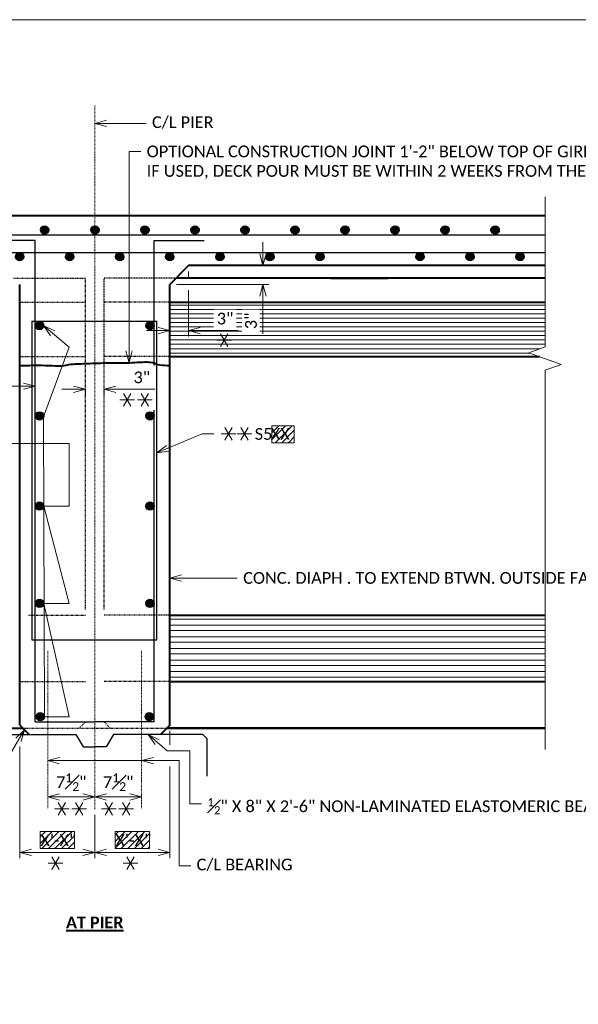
# Model space of a CAD drawing. Extents: x -24 to 2635, y -37 to 278.
# Tile 7 of 9: x 266 to 356, y 121 to 278. Entities that reach past the tile are written whole.
import ezdxf
from ezdxf import colors
from ezdxf.entities.mleader import LeaderData, LeaderLine
from ezdxf.enums import TextEntityAlignment as Align
from ezdxf.math import Vec2, Vec3

# ---------------------------------------------------------------- set-up
doc = ezdxf.new("R2010")
doc.units = 21
doc.header["$MEASUREMENT"] = 0
doc.linetypes.add('Wisdot2', pattern=[0.125, 0.0625, -0.0625])
doc.linetypes.add('Wisdot4', pattern=[0.28125, 0.125, -0.0625, 0.03125, -0.0625])
for name, color, linetype, lineweight in [('B_ANNO_BREAK', 7, 'Continuous', 18), ('B_ANNO_DIM', 7, 'Continuous', 18), ('B_ANNO_SYMB', 7, 'Continuous', 18), ('B_ANNO_TEXT', 7, 'Continuous', 18), ('B_ANNO_TEXT_TITLE', 7, 'Continuous', 40), ('B_CNTR', 1, 'Wisdot4', 18), ('B_CONC_DECK', 1, 'Continuous', 40), ('B_CONC_GIRD', 50, 'Continuous', 40), ('B_DETAIL', 7, 'Continuous', 18), ('B_DETAIL_HIDDEN', 7, 'Wisdot2', 25), ('B_REBAR', 5, 'Continuous', 25), ('B_REBAR_SUPER', 5, 'Continuous', 25)]:
    doc.layers.add(name, color=color, linetype=linetype, lineweight=lineweight)
doc.layers.add('B_ANNO_DESIGN_NOTES', color=1, linetype='Continuous', lineweight=18, true_color=0xff0000)
doc.layers.add('B_ANNO_NOPLOT', color=47, linetype='Continuous', lineweight=18, plot=False)
doc.layers.add('B_CONC_PIER', color=7, linetype='Continuous')
doc.styles.add('Annotative', font='calibri.ttf', dxfattribs={"height": 0.0625})
doc.styles.add('Subtitle', font='calibrib.ttf', dxfattribs={"height": 0.0625})
doc.dimstyles.new('Annotative', dxfattribs={"dimscale": 0, "dimtxt": 0.0625, "dimasz": 0.0625, "dimexe": 0.03125, "dimexo": 0.03125, "dimgap": 0.03125, "dimtad": 1, "dimdec": 3, "dimzin": 3, "dimdsep": 46, "dimlunit": 4, "dimtxsty": 'Annotative', "dimblk": 'OPEN30', "dimcen": 0.03125, "dimclrd": 256, "dimclre": 256, "dimclrt": 256, "dimaunit": 1, "dimadec": 0, "dimazin": 3, "dimtfac": 0.75, "dimtdec": 3, "dimtofl": 0, "dimtmove": 0, "dimatfit": 3, "dimldrblk": 'OPEN30', "dimfxl": 1, "dimtfill": 1, "dimfrac": 1, "dimtolj": 1, "dimtzin": 0, "dimlwd": -1, "dimlwe": -1, "dimarcsym": 0})

# ---------------------------------------------------------------- blocks, each defined once
blk = doc.blocks.new('*U1573')
at = {"layer": 'B_ANNO_NOPLOT', "flags": 128}
blk.add_lwpolyline([(0, -1085.1956), (0, -770.1956), (404.9096, -770.1956), (404.9096, -786.6267), (472.5, -786.6267), (472.5, -1034.5711), (395.7134, -1034.5711), (395.7134, -1085.1956)], close=True, dxfattribs=at)
at = {"layer": 'B_ANNO_TEXT', "style": 'Annotative'}
blk.add_attdef('DIM03', text='', height=1.875, dxfattribs=at).set_placement((122.1611, -945.5107), align=Align.MIDDLE_CENTER)
blk.add_attdef('DIM04', (134.5351, -946.3271), '', height=1.875, dxfattribs=at)
blk = doc.blocks.new('*U1614')
at = {"layer": 'B_CNTR', "color": 0, "transparency": 16777216}
blk.add_line((0, -12.73), (0, 99.79), dxfattribs=at)
blk = doc.blocks.new('_Open30')
at = {"color": 0, "linetype": 'ByBlock', "lineweight": -2}
for p, q in [((-1, 0.268), (0, 0)), ((0, 0), (-1, -0.268)), ((0, 0), (-1, 0))]:
    blk.add_line(p, q, dxfattribs=at)
blk = doc.blocks.new('*D1618')
at = {"layer": 'B_ANNO_DIM', "transparency": 16777216}
for p, q in [((290.62, -2496.27), (290.62, -2514.13)), ((302.62, -2507.19), (302.62, -2514.13)), ((292.5, -2513.19), (300.75, -2513.19))]:
    blk.add_line(p, q, dxfattribs=at)
at = {"layer": 'Defpoints', "color": 0, "transparency": 16777216}
for p in [(290.62, -2495.33), (302.62, -2506.25), (302.62, -2513.19)]:
    blk.add_point(p, dxfattribs=at)
at = {"layer": 'B_ANNO_DIM', "transparency": 16777216, "xscale": 1.875, "yscale": 1.875, "zscale": 1.875, "rotation": 180}
blk.add_blockref('_Open30', (290.62, -2513.19), dxfattribs=at)
at = {"layer": 'B_ANNO_DIM', "transparency": 16777216, "xscale": 1.875, "yscale": 1.875, "zscale": 1.875}
blk.add_blockref('_Open30', (302.62, -2513.19), dxfattribs=at)
blk = doc.blocks.new('*D1630')
at = {"layer": 'B_ANNO_DIM', "transparency": 16777216}
for p, q in [((314.62, -2493.76), (314.62, -2495.99)), ((314.62, -2499.44), (314.62, -2514.13)), ((302.62, -2508.25), (302.62, -2514.13)), ((304.5, -2513.19), (312.75, -2513.19))]:
    blk.add_line(p, q, dxfattribs=at)
at = {"layer": 'Defpoints', "color": 0, "transparency": 16777216}
for p in [(314.62, -2492.82), (302.62, -2507.31), (314.62, -2513.19)]:
    blk.add_point(p, dxfattribs=at)
at = {"layer": 'B_ANNO_DIM', "transparency": 16777216, "xscale": 1.875, "yscale": 1.875, "zscale": 1.875, "rotation": 180}
blk.add_blockref('_Open30', (302.62, -2513.19), dxfattribs=at)
at = {"layer": 'B_ANNO_DIM', "transparency": 16777216, "xscale": 1.875, "yscale": 1.875, "zscale": 1.875}
blk.add_blockref('_Open30', (314.62, -2513.19), dxfattribs=at)
blk = doc.blocks.new('*D1625')
at = {"layer": 'B_ANNO_DIM', "transparency": 16777216}
blk.add_line((300.75, -2504.31), (297, -2504.31), dxfattribs=at)
at = {"layer": 'B_ANNO_DIM', "transparency": 16777216, "xscale": 1.875, "yscale": 1.875, "zscale": 1.875, "rotation": 180}
blk.add_blockref('_Open30', (295.12, -2504.31), dxfattribs=at)
at = {"layer": 'B_ANNO_DIM', "transparency": 16777216, "xscale": 1.875, "yscale": 1.875, "zscale": 1.875}
blk.add_blockref('_Open30', (302.62, -2504.31), dxfattribs=at)
at = {"layer": 'B_ANNO_DIM', "transparency": 16777216, "insert": (298.87, -2501.96), "char_height": 1.875, "attachment_point": 5, "style": 'Annotative', "bg_fill": 3, "box_fill_scale": 1.25, "bg_fill_color": 256, "bg_fill_true_color": 13158600, "bg_fill_transparency": 0}
blk.add_mtext('\\A1;7{\\H0.75x;\\S1#2;}"', dxfattribs=at)
at = {"layer": 'Defpoints', "color": 0, "transparency": 16777216}
for p in [(295.12, -2504.31), (295.12, -2504.31), (302.62, -2504.31)]:
    blk.add_point(p, dxfattribs=at)
blk = doc.blocks.new('*D1622')
at = {"layer": 'B_ANNO_DIM', "transparency": 16777216}
blk.add_line((304.5, -2504.31), (308.25, -2504.31), dxfattribs=at)
at = {"layer": 'B_ANNO_DIM', "transparency": 16777216, "xscale": 1.875, "yscale": 1.875, "zscale": 1.875, "rotation": 180}
blk.add_blockref('_Open30', (302.62, -2504.31), dxfattribs=at)
at = {"layer": 'B_ANNO_DIM', "transparency": 16777216, "xscale": 1.875, "yscale": 1.875, "zscale": 1.875}
blk.add_blockref('_Open30', (310.12, -2504.31), dxfattribs=at)
at = {"layer": 'B_ANNO_DIM', "transparency": 16777216, "insert": (306.37, -2501.96), "char_height": 1.875, "attachment_point": 5, "style": 'Annotative', "bg_fill": 3, "box_fill_scale": 1.25, "bg_fill_color": 256, "bg_fill_true_color": 13158600, "bg_fill_transparency": 0}
blk.add_mtext('\\A1;7{\\H0.75x;\\S1#2;}"', dxfattribs=at)
at = {"layer": 'Defpoints', "color": 0, "transparency": 16777216}
for p in [(302.62, -2504.31), (310.12, -2504.31), (310.12, -2504.31)]:
    blk.add_point(p, dxfattribs=at)
blk = doc.blocks.new('*D1632')
at = {"layer": 'B_ANNO_DIM', "transparency": 16777216}
for p, q in [((299.25, -2439.11), (297.37, -2439.11)), ((301.12, -2439.05), (301.12, -2440.05)), ((304.12, -2439.05), (304.12, -2440.05)), ((306, -2439.11), (312.24, -2439.11))]:
    blk.add_line(p, q, dxfattribs=at)
at = {"layer": 'Defpoints', "color": 0, "transparency": 16777216}
for p in [(301.12, -2438.11), (304.12, -2438.11), (304.12, -2439.11)]:
    blk.add_point(p, dxfattribs=at)
at = {"layer": 'B_ANNO_DIM', "transparency": 16777216, "xscale": 1.875, "yscale": 1.875, "zscale": 1.875}
blk.add_blockref('_Open30', (301.12, -2439.11), dxfattribs=at)
at = {"layer": 'B_ANNO_DIM', "transparency": 16777216, "xscale": 1.875, "yscale": 1.875, "zscale": 1.875, "rotation": 180}
blk.add_blockref('_Open30', (304.12, -2439.11), dxfattribs=at)
at = {"layer": 'B_ANNO_DIM', "transparency": 16777216, "insert": (310.15, -2437.21), "char_height": 1.875, "attachment_point": 5, "style": 'Annotative', "bg_fill": 3, "box_fill_scale": 1.25, "bg_fill_color": 256, "bg_fill_true_color": 13158600, "bg_fill_transparency": 0}
blk.add_mtext('\\A1;3"', dxfattribs=at)
blk = doc.blocks.new('SYMBOLS')
at = {"layer": 'B_ANNO_SYMB', "color": 0, "lineweight": -2}
for p, q in [((-1.731, -0.79), (-1.262, 0.022)), ((-1.262, -0.79), (-1.731, 0.022)), ((-1.965, -0.384), (-1.028, -0.384))]:
    blk.add_line(p, q, dxfattribs=at)
blk = doc.blocks.new('*D1620')
at = {"layer": 'B_ANNO_DIM', "transparency": 16777216}
for p, q in [((317.62, -2420.26), (317.62, -2421.39)), ((317.62, -2423.26), (317.62, -2430.65)), ((312.78, -2429.71), (310.9, -2429.71)), ((314.65, -2431.16), (314.65, -2428.77)), ((319.5, -2429.71), (325.56, -2429.71))]:
    blk.add_line(p, q, dxfattribs=at)
at = {"layer": 'Defpoints', "color": 0, "transparency": 16777216}
for p in [(317.62, -2419.33), (317.62, -2429.71), (314.65, -2432.1)]:
    blk.add_point(p, dxfattribs=at)
at = {"layer": 'B_ANNO_DIM', "transparency": 16777216, "xscale": 1.875, "yscale": 1.875, "zscale": 1.875}
blk.add_blockref('_Open30', (314.65, -2429.71), dxfattribs=at)
at = {"layer": 'B_ANNO_DIM', "transparency": 16777216, "xscale": 1.875, "yscale": 1.875, "zscale": 1.875, "rotation": 180}
blk.add_blockref('_Open30', (317.62, -2429.71), dxfattribs=at)
at = {"layer": 'B_ANNO_DIM', "transparency": 16777216, "insert": (323.46, -2427.81), "char_height": 1.875, "attachment_point": 5, "style": 'Annotative', "bg_fill": 3, "box_fill_scale": 1.25, "bg_fill_color": 256, "bg_fill_true_color": 13158600, "bg_fill_transparency": 0}
blk.add_mtext('\\A1;3"', dxfattribs=at)
blk = doc.blocks.new('*D1624')
at = {"layer": 'B_ANNO_DIM', "transparency": 16777216}
for p, q in [((329.51, -2417.45), (329.51, -2415.58)), ((315.68, -2422.33), (330.44, -2422.33)), ((329.51, -2424.2), (329.51, -2430.26))]:
    blk.add_line(p, q, dxfattribs=at)
at = {"layer": 'Defpoints', "color": 0, "transparency": 16777216}
for p in [(317.75, -2419.33), (314.75, -2422.33), (329.51, -2422.33)]:
    blk.add_point(p, dxfattribs=at)
at = {"layer": 'B_ANNO_DIM', "transparency": 16777216, "xscale": 1.875, "yscale": 1.875, "zscale": 1.875}
for p, rotation in [((329.51, -2419.33), 270), ((329.51, -2422.33), 90)]:
    blk.add_blockref('_Open30', p, dxfattribs=dict(at, rotation=rotation))
at = {"layer": 'B_ANNO_DIM', "transparency": 16777216, "insert": (327.61, -2428.17), "char_height": 1.875, "attachment_point": 5, "rotation": 90, "style": 'Annotative', "bg_fill": 3, "box_fill_scale": 1.25, "bg_fill_color": 256, "bg_fill_true_color": 13158600, "bg_fill_transparency": 0}
blk.add_mtext('\\A1;3"', dxfattribs=at)
blk = doc.blocks.new('INS_G72WDET_BASE')
at = {"layer": 'B_ANNO_NOPLOT', "flags": 128}
blk.add_lwpolyline([(0, -12), (0, 303), (404.91, 303), (404.91, 286.57), (472.5, 286.57), (472.5, 38.62), (395.71, 38.62), (395.71, -12)], close=True, dxfattribs=at)
blk = doc.blocks.new('*U1612')
at = {"layer": 'B_ANNO_DESIGN_NOTES'}
h = blk.add_hatch(dxfattribs=at)
h.set_pattern_fill('ANSI31', color=256, scale=6, angle=180)
h.paths.add_polyline_path([(334.524, -2444.9287), (330.9263, -2444.9287), (330.9263, -2447.6515), (334.524, -2447.6515)])
h = blk.add_hatch(dxfattribs=at)
h.set_pattern_fill('ANSI31', color=256, scale=6, angle=180)
h.paths.add_polyline_path([(293.8793, -2509.8317), (293.8793, -2512.5544), (299.3635, -2512.5544), (299.3635, -2509.8317)])
h = blk.add_hatch(dxfattribs=at)
h.set_pattern_fill('ANSI31', color=256, scale=6, angle=180)
h.paths.add_polyline_path([(305.8788, -2509.8317), (305.8788, -2512.5544), (311.363, -2512.5544), (311.363, -2509.8317)])
at = {"layer": 'B_REBAR'}
h = blk.add_hatch(color=256, dxfattribs=at)
edge = h.paths.add_edge_path()
edge.add_arc((294.5947, -2413.6211), 0.6665, 0, 360)
h = blk.add_hatch(color=256, dxfattribs=at)
edge = h.paths.add_edge_path()
edge.add_arc((302.6487, -2413.6211), 0.6665, 0, 360)
h = blk.add_hatch(color=256, dxfattribs=at)
edge = h.paths.add_edge_path()
edge.add_arc((310.6487, -2413.6211), 0.6665, 0, 360)
h = blk.add_hatch(color=256, dxfattribs=at)
edge = h.paths.add_edge_path()
edge.add_arc((318.6487, -2413.6211), 0.6665, 0, 360)
h = blk.add_hatch(color=256, dxfattribs=at)
edge = h.paths.add_edge_path()
edge.add_arc((326.6487, -2413.6211), 0.6665, 0, 360)
h = blk.add_hatch(color=256, dxfattribs=at)
edge = h.paths.add_edge_path()
edge.add_arc((334.6487, -2413.6211), 0.6665, 0, 360)
h = blk.add_hatch(color=256, dxfattribs=at)
edge = h.paths.add_edge_path()
edge.add_arc((342.6487, -2413.6211), 0.6665, 0, 360)
h = blk.add_hatch(color=256, dxfattribs=at)
edge = h.paths.add_edge_path()
edge.add_arc((350.6487, -2413.6211), 0.6665, 0, 360)
h = blk.add_hatch(color=256, dxfattribs=at)
edge = h.paths.add_edge_path()
edge.add_arc((358.6487, -2413.6211), 0.6665, 0, 360)
h = blk.add_hatch(color=256, dxfattribs=at)
edge = h.paths.add_edge_path()
edge.add_arc((366.6487, -2413.6211), 0.6665, 0, 360)
h = blk.add_hatch(color=256, dxfattribs=at)
edge = h.paths.add_edge_path()
edge.add_arc((290.6157, -2417.9021), 0.6665, 0, 360)
h = blk.add_hatch(color=256, dxfattribs=at)
edge = h.paths.add_edge_path()
edge.add_arc((298.6157, -2417.9021), 0.6665, 0, 360)
h = blk.add_hatch(color=256, dxfattribs=at)
edge = h.paths.add_edge_path()
edge.add_arc((306.6277, -2417.9021), 0.6665, 0, 360)
h = blk.add_hatch(color=256, dxfattribs=at)
edge = h.paths.add_edge_path()
edge.add_arc((314.6277, -2417.9021), 0.6665, 0, 360)
h = blk.add_hatch(color=256, dxfattribs=at)
edge = h.paths.add_edge_path()
edge.add_arc((322.6277, -2417.9021), 0.6665, 0, 360)
h = blk.add_hatch(color=256, dxfattribs=at)
edge = h.paths.add_edge_path()
edge.add_arc((330.6277, -2417.9021), 0.6665, 0, 360)
h = blk.add_hatch(color=256, dxfattribs=at)
edge = h.paths.add_edge_path()
edge.add_arc((338.6277, -2417.9021), 0.6665, 0, 360)
h = blk.add_hatch(color=256, dxfattribs=at)
edge = h.paths.add_edge_path()
edge.add_arc((354.6277, -2417.9021), 0.6665, 0, 360)
h = blk.add_hatch(color=256, dxfattribs=at)
edge = h.paths.add_edge_path()
edge.add_arc((362.6277, -2417.9021), 0.6665, 0, 360)
h = blk.add_hatch(color=256, dxfattribs=at)
edge = h.paths.add_edge_path()
edge.add_arc((370.6277, -2417.9021), 0.6665, 0, 360)
h = blk.add_hatch(color=256, dxfattribs=at)
edge = h.paths.add_edge_path()
edge.add_arc((293.7917, -2428.9396), 0.6665, 0, 360)
h = blk.add_hatch(color=256, dxfattribs=at)
edge = h.paths.add_edge_path()
edge.add_arc((311.4517, -2428.9396), 0.6665, 0, 360)
h = blk.add_hatch(color=256, dxfattribs=at)
edge = h.paths.add_edge_path()
edge.add_arc((293.7917, -2443.3702), 0.6665, 0, 360)
h = blk.add_hatch(color=256, dxfattribs=at)
edge = h.paths.add_edge_path()
edge.add_arc((311.4517, -2443.3702), 0.6665, 0, 360)
h = blk.add_hatch(color=256, dxfattribs=at)
edge = h.paths.add_edge_path()
edge.add_arc((293.7917, -2457.8009), 0.6665, 0, 360)
h = blk.add_hatch(color=256, dxfattribs=at)
edge = h.paths.add_edge_path()
edge.add_arc((311.4517, -2457.8009), 0.6665, 0, 360)
h = blk.add_hatch(color=256, dxfattribs=at)
edge = h.paths.add_edge_path()
edge.add_arc((293.7917, -2473.3702), 0.6665, 0, 360)
h = blk.add_hatch(color=256, dxfattribs=at)
edge = h.paths.add_edge_path()
edge.add_arc((311.4517, -2473.3702), 0.6665, 0, 360)
h = blk.add_hatch(color=256, dxfattribs=at)
edge = h.paths.add_edge_path()
edge.add_arc((293.9077, -2491.4811), 0.6665, 0, 360)
h = blk.add_hatch(color=256, dxfattribs=at)
edge = h.paths.add_edge_path()
edge.add_arc((311.3357, -2491.4811), 0.6665, 0, 360)
at = {"layer": 'B_ANNO_BREAK', "flags": 128}
blk.add_lwpolyline([(374.6217, -2408.3236), (374.6217, -2432.3236), (372.0459, -2433.2611), (377.1974, -2435.1361), (374.6217, -2436.0736), (374.6217, -2496.713)], dxfattribs=at)
at = {"layer": 'B_ANNO_DESIGN_NOTES'}
for points in [[(330.9263, -2444.9287), (334.524, -2444.9287), (334.524, -2447.6515), (330.9263, -2447.6515)], [(293.8793, -2509.8317), (299.3635, -2509.8317), (299.3635, -2512.5544), (293.8793, -2512.5544)], [(305.8788, -2509.8317), (311.363, -2509.8317), (311.363, -2512.5544), (305.8788, -2512.5544)]]:
    blk.add_lwpolyline(points, close=True, dxfattribs=at)
at = {"layer": 'B_ANNO_NOPLOT', "flags": 128}
blk.add_lwpolyline([(0, -2694.989), (0, -2379.989), (404.9096, -2379.989), (404.9096, -2396.4201), (472.5, -2396.4201), (472.5, -2644.3645), (395.7134, -2644.3645), (395.7134, -2694.989)], close=True, dxfattribs=at)
at = {"layer": 'B_CNTR'}
for p, q in [((295.1217, -2506.1311), (295.1217, -2480.9111)), ((310.1207, -2506.1368), (310.1207, -2480.9111))]:
    blk.add_line(p, q, dxfattribs=at)
at = {"layer": 'B_CONC_DECK'}
for p, q in [((230.6217, -2411.3251), (374.6217, -2411.3251)), ((317.6217, -2419.3251), (314.6217, -2422.3251)), ((374.6217, -2419.3251), (317.6217, -2419.3251)), ((290.6217, -2492.8241), (290.6217, -2422.3261)), ((314.6217, -2492.8241), (314.6217, -2422.3251)), ((290.6217, -2492.8241), (292.1217, -2494.3241)), ((314.6217, -2492.8241), (313.1217, -2494.3241))]:
    blk.add_line(p, q, dxfattribs=at)
blk.add_open_spline([(290.6217, -2435.3251), (291.4437, -2435.3008), (292.2657, -2435.2764), (293.0877, -2435.2521), (293.8282, -2435.2302), (294.569, -2435.2876), (295.3097, -2435.3061), (295.9601, -2435.3224), (296.6104, -2435.3454), (297.2607, -2435.3601), (297.7918, -2435.3721), (298.3009, -2435.1141), (298.8317, -2435.0891), (299.6987, -2435.0483), (300.5661, -2435.011), (301.4337, -2434.9811), (302.5353, -2434.9431), (303.6368, -2434.9027), (304.7387, -2434.8731), (305.6237, -2434.8494), (306.5096, -2434.8816), (307.3947, -2434.8731), (308.479, -2434.8627), (309.562, -2434.7689), (310.6457, -2434.7416), (311.0419, -2434.7316), (311.4376, -2434.7626), (311.8329, -2434.8183), (312.2538, -2434.8775), (312.6198, -2435.1675), (313.0408, -2435.2006), (313.5678, -2435.2421), (314.0947, -2435.2836), (314.6217, -2435.3251)], degree=3, knots=[0, 0, 0, 0, 0.10237359, 0.10237359, 0.10237359, 0.1946046, 0.1946046, 0.1946046, 0.27559401, 0.27559401, 0.27559401, 0.3417468, 0.3417468, 0.3417468, 0.44981197, 0.44981197, 0.44981197, 0.58702896, 0.58702896, 0.58702896, 0.69724194, 0.69724194, 0.69724194, 0.83225531, 0.83225531, 0.83225531, 0.88162125, 0.88162125, 0.88162125, 0.9341972, 0.9341972, 0.9341972, 1, 1, 1, 1], dxfattribs=at)
at = {"layer": 'B_CONC_GIRD'}
for p, q in [((374.6217, -2421.3251), (315.6217, -2421.3251)), ((340.3379, -2421.3231), (349.552, -2421.3231)), ((314.6217, -2425.1976), (374.6217, -2425.1976)), ((314.6217, -2433.8856), (373.7617, -2433.8856)), ((314.6217, -2475.2638), (374.6217, -2475.2638)), ((314.6217, -2485.8278), (374.6217, -2485.8278)), ((230.6217, -2493.3251), (291.1227, -2493.3251)), ((374.6217, -2493.3251), (314.1207, -2493.3251)), ((314.1207, -2493.3251), (374.6217, -2493.3251))]:
    blk.add_line(p, q, dxfattribs=at)
at = {"layer": 'B_CONC_PIER'}
for p, q in [((285.3417, -2494.3241), (299.6217, -2494.3241)), ((299.6217, -2494.3241), (300.7767, -2496.3241)), ((305.6217, -2494.3241), (304.4667, -2496.3241)), ((319.9017, -2494.3241), (305.6217, -2494.3241)), ((319.9017, -2494.3241), (320.6217, -2495.0441)), ((300.7767, -2496.3241), (302.6217, -2496.3241)), ((304.4667, -2496.3241), (302.6217, -2496.3241)), ((320.6217, -2501.0031), (320.6217, -2495.0441))]:
    blk.add_line(p, q, dxfattribs=at)
at = {"layer": 'B_DETAIL'}
for p, q in [((314.6217, -2425.6403), (374.6217, -2425.6403)), ((314.6217, -2426.3378), (374.6217, -2426.3378)), ((314.6217, -2427.0344), (374.6217, -2427.0344)), ((314.6217, -2427.7319), (374.6217, -2427.7319)), ((314.6217, -2428.4284), (374.6217, -2428.4284)), ((314.6217, -2429.1259), (374.6217, -2429.1259)), ((314.6217, -2429.8225), (374.6217, -2429.8225)), ((314.6217, -2430.52), (374.6217, -2430.52)), ((314.6217, -2431.2165), (374.6217, -2431.2165)), ((314.6217, -2431.914), (374.6217, -2431.914)), ((314.6217, -2432.6106), (373.8331, -2432.6106)), ((314.6217, -2433.3081), (372.1751, -2433.3081)), ((314.6217, -2475.8538), (374.6217, -2475.8538)), ((314.6217, -2476.841), (374.6217, -2476.841)), ((314.6217, -2477.712), (374.6217, -2477.712)), ((314.6217, -2478.6991), (374.6217, -2478.6991)), ((314.6217, -2479.5701), (374.6217, -2479.5701)), ((314.6217, -2480.5573), (374.6217, -2480.5573)), ((314.6217, -2481.4282), (374.6217, -2481.4282)), ((314.6217, -2482.4154), (374.6217, -2482.4154)), ((314.6217, -2483.2863), (374.6217, -2483.2863)), ((314.6217, -2484.2735), (374.6217, -2484.2735)), ((314.6217, -2485.1445), (374.6217, -2485.1445))]:
    blk.add_line(p, q, dxfattribs=at)
at = {"layer": 'B_DETAIL_HIDDEN'}
for p, q in [((289.6207, -2421.3251), (301.1217, -2421.3251)), ((301.1217, -2474.3341), (301.1217, -2421.3251)), ((304.1227, -2474.3231), (304.1217, -2421.3251)), ((315.6217, -2421.3251), (304.1217, -2421.3251)), ((290.6307, -2425.1976), (301.1217, -2425.1976)), ((314.6127, -2425.1976), (304.1217, -2425.1976)), ((290.6307, -2433.8856), (301.1217, -2433.8856)), ((314.6127, -2433.8856), (304.1217, -2433.8856)), ((292.0366, -2475.2638), (301.1217, -2475.2638)), ((316.0186, -2475.2638), (304.1224, -2475.264)), ((290.6307, -2485.8278), (301.1217, -2485.8278)), ((314.6127, -2485.8278), (304.1217, -2485.8278)), ((301.1217, -2492.3341), (300.1317, -2493.3251)), ((304.1217, -2492.3221), (305.1247, -2493.3251)), ((290.6307, -2493.3251), (314.1207, -2493.3251))]:
    blk.add_line(p, q, dxfattribs=at)
at = {"layer": 'B_REBAR_SUPER'}
for p, q in [((230.6217, -2414.4241), (374.6217, -2414.4241)), ((293.1227, -2415.3241), (285.1227, -2415.3241)), ((293.1227, -2492.3231), (293.1227, -2415.3241)), ((312.1207, -2435.2816), (312.1207, -2415.3241)), ((312.1207, -2415.3241), (320.1207, -2415.3241)), ((230.6217, -2417.2251), (374.6217, -2417.2251)), ((292.5897, -2428.1976), (312.5766, -2428.1976)), ((292.5897, -2428.1976), (292.5897, -2479.1996)), ((312.1207, -2492.3231), (312.1207, -2442.4502)), ((292.5897, -2479.1996), (312.5766, -2479.1996)), ((293.1227, -2492.3231), (302.6217, -2492.3231)), ((312.1207, -2492.3231), (302.6217, -2492.3231))]:
    blk.add_line(p, q, dxfattribs=at)
for centre in [(294.5947, -2413.6211), (302.6487, -2413.6211), (310.6487, -2413.6211), (318.6487, -2413.6211), (326.6487, -2413.6211), (334.6487, -2413.6211), (342.6487, -2413.6211), (350.6487, -2413.6211), (358.6487, -2413.6211), (366.6487, -2413.6211), (290.6157, -2417.9021), (298.6157, -2417.9021), (306.6277, -2417.9021), (314.6277, -2417.9021), (322.6277, -2417.9021), (330.6277, -2417.9021), (338.6277, -2417.9021), (354.6277, -2417.9021), (362.6277, -2417.9021), (370.6277, -2417.9021), (293.7917, -2428.9396), (311.4517, -2428.9396), (293.7917, -2443.3702), (311.4517, -2443.3702), (293.7917, -2457.8009), (311.4517, -2457.8009), (293.7917, -2473.3702), (311.4517, -2473.3702), (293.9077, -2491.4811), (311.3357, -2491.4811)]:
    blk.add_circle(centre, 0.6665, dxfattribs=at)
at = {"layer": 'B_ANNO_SYMB', "xscale": 2.5, "yscale": 2.5, "zscale": 2.5}
for p in [(327.7608, -2445.2848), (330.3014, -2445.2848), (300.0764, -2513.9553), (312.0759, -2513.9553)]:
    blk.add_blockref('SYMBOLS', p, dxfattribs=at)
at = {"layer": 'B_CNTR'}
blk.add_blockref('*U1614', (302.6212, -2493.5225), dxfattribs=at)
at = {"layer": 'B_ANNO_TEXT', "insert": (328.2072, -2445.3134), "char_height": 1.875, "width": 5.609683, "attachment_point": 1, "style": 'Annotative'}
blk.add_mtext('S5', dxfattribs=at)
at = {"layer": 'B_ANNO_TEXT', "style": 'Annotative'}
for tag, p in [('BN43', (268.2477, -2439.7176)), ('BN41', (330.7596, -2447.1792)), ('BN42', (266.1928, -2448.5498))]:
    blk.add_attdef(tag, p, '', height=1.875, dxfattribs=at)
for tag, p in [('DIM01', (296.7933, -2511.1887)), ('DIM02', (308.7928, -2511.1887))]:
    blk.add_attdef(tag, text='', height=1.875, dxfattribs=at).set_placement(p, align=Align.MIDDLE)
at = {"layer": 'B_ANNO_TEXT_TITLE', "insert": (302.6212, -2524.3889), "char_height": 1.875, "width": 19.855712, "attachment_point": 5, "style": 'Subtitle'}
blk.add_mtext('{\\LAT PIER}', dxfattribs=at)
at = {"layer": 'B_ANNO_DIM'}
for base, p1, p2, picture, middle in [((314.6207, -2513.1891), (302.6212, -2507.3129), (314.6207, -2492.8231), '*D1630', (308.6209, -2513.1891)), ((302.6212, -2513.1891), (290.6217, -2495.3303), (302.6212, -2506.2539), '*D1618', (296.6214, -2513.1891))]:
    dim = blk.add_linear_dim(base=base, p1=p1, p2=p2, text=' ', dimstyle='Annotative', dxfattribs=at)
    dim.commit()
    dim.dimension.update_dxf_attribs({"geometry": picture, "text_midpoint": middle})
ml = blk.add_multileader_mtext('Standard', dxfattribs=at)
ml.set_content('C/L PIER', color=256, style='Annotative')
ml.set_leader_properties(color=256, linetype='ByLayer', lineweight=-1)
ml.set_arrow_properties(name='OPEN30')
ml.build(insert=Vec2(0, 0))
ml.multileader.update_dxf_attribs({"dogleg_length": 0.0625, "arrow_head_size": 1.875, "scale": 30})
ctx = ml.context
ctx.base_point, ctx.scale, ctx.char_height, ctx.arrow_head_size, ctx.landing_gap_size, ctx.plane_origin = Vec3(310.8396, -2396.5861), 30, 1.875, 1.875, 0.9375, Vec3(302.6212, -2396.5861)
notes = []
notes.append((ctx, [(0, (1, 1, 0), (308.9646, -2396.5861), (1, 0), 1.875, [(0, [(302.6212, -2396.5861)], 0, [])])]))
ctx.mtext.insert, ctx.mtext.flow_direction = Vec3(311.7771, -2395.4459), 5
ml = blk.add_multileader_mtext('Standard', dxfattribs=at)
ml.set_content('OPTIONAL CONSTRUCTION JOINT 1\'-2" BELOW TOP OF GIRDER\\PIF USED, DECK POUR MUST BE WITHIN 2 WEEKS FROM THE TIME OF THE DIAPHRAGM POUR', color=256, style='Annotative')
ml.set_leader_properties(color=256, linetype='ByLayer', lineweight=-1)
ml.set_arrow_properties(name='OPEN30')
ml.build(insert=Vec2(0, 0))
ml.multileader.update_dxf_attribs({"dogleg_length": 0.0625, "arrow_head_size": 1.875, "scale": 30})
ctx = ml.context
ctx.base_point, ctx.scale, ctx.char_height, ctx.arrow_head_size, ctx.landing_gap_size, ctx.plane_origin = Vec3(309.9909, -2401.0679), 30, 1.875, 1.875, 0.9375, Vec3(308.1159, -2434.8555)
notes.append((ctx, [(0, (1, 1, 0), (308.1159, -2401.0679), (1, 0), 1.875, [(0, [(308.1159, -2434.8555)], 0, [])])]))
ctx.mtext.insert, ctx.mtext.width, ctx.mtext.flow_direction = Vec3(310.9284, -2400.1167), 78.273524, 5
ml = blk.add_multileader_mtext('Standard', dxfattribs=at)
ml.set_content(' ', color=256, style='Annotative')
ml.set_leader_properties(color=256, linetype='ByLayer', lineweight=-1)
ml.set_arrow_properties(name='OPEN30')
ml.build(insert=Vec2(0, 0))
ml.multileader.update_dxf_attribs({"dogleg_length": 0.0625, "arrow_head_size": 1.875, "scale": 30})
ctx = ml.context
ctx.base_point, ctx.scale, ctx.char_height, ctx.arrow_head_size, ctx.landing_gap_size, ctx.plane_origin = Vec3(269.7907, -2438.6101), 30, 1.875, 1.875, 0.9375, Vec3(293.1227, -2438.6101)
notes.append((ctx, [(0, (1, 1, 0), (274.2085, -2438.6101), (-1, 0), 1.875, [(0, [(293.1227, -2438.6101)], 0, [])])]))
ctx.mtext.insert, ctx.mtext.flow_direction = Vec3(270.7282, -2437.6726), 5
ml = blk.add_multileader_mtext('Standard', dxfattribs=at)
ml.set_content('', color=256, style='Annotative')
ml.set_leader_properties(color=256, linetype='ByLayer', lineweight=-1)
ml.set_arrow_properties(name='OPEN30')
ml.build(insert=Vec2(0, 0))
ml.multileader.update_dxf_attribs({"dogleg_length": 0.0625, "arrow_head_size": 1.875, "scale": 30})
ctx = ml.context
ctx.base_point, ctx.scale, ctx.char_height, ctx.arrow_head_size, ctx.landing_gap_size, ctx.plane_origin = Vec3(321.6759, -2446.2454), 30, 1.875, 1.875, 0.9375, Vec3(312.5766, -2446.2454)
notes.append((ctx, [(0, (1, 1, 0), (319.8009, -2446.2454), (1, 0), 1.875, [(0, [(312.5766, -2449.2758)], 0, [])])]))
ctx.mtext.insert, ctx.mtext.flow_direction = Vec3(322.6134, -2445.3079), 5
ml = blk.add_multileader_mtext('Standard', dxfattribs=at)
ml.set_content('CONC. DIAPH . TO EXTEND BTWN. OUTSIDE FACES OF EXT. GIRDERS', color=256, style='Annotative')
ml.set_leader_properties(color=256, linetype='ByLayer', lineweight=-1)
ml.set_arrow_properties(name='OPEN30')
ml.build(insert=Vec2(0, 0))
ml.multileader.update_dxf_attribs({"dogleg_length": 0.0625, "arrow_head_size": 1.875, "scale": 30})
ctx = ml.context
ctx.base_point, ctx.scale, ctx.char_height, ctx.arrow_head_size, ctx.landing_gap_size, ctx.plane_origin = Vec3(325.4189, -2469.2973), 30, 1.875, 1.875, 0.9375, Vec3(314.6217, -2469.2973)
notes.append((ctx, [(0, (1, 1, 0), (319.5383, -2469.2973), (1, 0), 5.8806, [(0, [(314.6217, -2469.2973)], 0, [])])]))
ctx.mtext.insert, ctx.mtext.width, ctx.mtext.flow_direction = Vec3(326.3564, -2468.3461), 40.65255, 5
ml = blk.add_multileader_mtext('Standard', dxfattribs=at)
ml.set_content('2" BEVEL', color=256, style='Annotative')
ml.set_leader_properties(color=256, linetype='ByLayer', lineweight=-1)
ml.set_arrow_properties(name='OPEN30')
ml.build(insert=Vec2(0, 0))
ml.multileader.update_dxf_attribs({"dogleg_length": 0.0625, "arrow_head_size": 1.875, "scale": 30})
ctx = ml.context
ctx.base_point, ctx.scale, ctx.char_height, ctx.arrow_head_size, ctx.landing_gap_size, ctx.plane_origin = Vec3(272.7805, -2500.8931), 30, 1.875, 1.875, 0.9375, Vec3(291.3717, -2493.5741)
notes.append((ctx, [(0, (1, 1, 0), (287.0983, -2500.8931), (-1, 0), 1.875, [(0, [(291.3717, -2493.5741)], 0, [])])]))
ctx.mtext.insert, ctx.mtext.flow_direction = Vec3(273.718, -2499.9512), 5
ml = blk.add_multileader_mtext('Standard', dxfattribs=at)
ml.set_content('\\A1;{\\H0.7x;\\S1#2;\\H1.42857x;" X 8" X 2\'-6" NON-LAMINATED ELASTOMERIC BEARING PADS & \\H0.7x;\\S1#2;\\H1.42857x;" PREFORMED FILLER}', color=256, style='Annotative')
ml.set_leader_properties(color=256, linetype='ByLayer', lineweight=-1)
ml.set_arrow_properties(name='OPEN30')
ml.build(insert=Vec2(0, 0))
ml.multileader.update_dxf_attribs({"dogleg_length": 0.0625, "arrow_head_size": 1.875, "scale": 30})
ctx = ml.context
ctx.base_point, ctx.scale, ctx.char_height, ctx.arrow_head_size, ctx.landing_gap_size, ctx.plane_origin = Vec3(319.708, -2505.4435), 30, 1.875, 1.875, 0.9375, Vec3(311.1841, -2494.3241)
notes.append((ctx, [(0, (1, 1, 0), (317.833, -2505.4435), (1, 0), 1.875, [(0, [(311.1841, -2494.3241), (314.2167, -2496.9259), (317.833, -2496.9259)], 0, [])])]))
ctx.mtext.insert, ctx.mtext.width, ctx.mtext.flow_direction = Vec3(320.6455, -2504.4923), 62.412541, 5
ml = blk.add_multileader_mtext('Standard', dxfattribs=at)
ml.set_content('', color=256, style='Annotative')
ml.set_leader_properties(color=256, linetype='ByLayer', lineweight=-1)
ml.set_arrow_properties(name='OPEN30')
ml.build(insert=Vec2(0, 0))
ml.multileader.update_dxf_attribs({"dogleg_length": 0.0625, "arrow_head_size": 1.875, "scale": 30})
ctx = ml.context
ctx.base_point, ctx.scale, ctx.char_height, ctx.arrow_head_size, ctx.landing_gap_size, ctx.plane_origin = Vec3(310.1207, -2498.4982), 30, 1.875, 1.875, 0.9375, Vec3(295.1217, -2498.4982)
notes.append((ctx, [(0, (1, 1, 0), (300.2553, -2498.4982), (1, 0), 9.8654, [(0, [(295.1217, -2498.4982)], 0, [])])]))
ctx.mtext.insert, ctx.mtext.flow_direction = Vec3(311.0582, -2497.5607), 5
for ctx, leaders in notes:
    for number, flags, end, landing, length, lines in leaders:
        leader = LeaderData()
        leader.index, (leader.has_last_leader_line, leader.has_dogleg_vector, leader.attachment_direction) = number, flags
        leader.last_leader_point, leader.dogleg_vector, leader.dogleg_length = Vec3(end), Vec3(landing), length
        for number, points, colour, breaks in lines:
            line = LeaderLine()
            line.index, line.vertices, line.color, line.breaks = number, Vec3.list(points), colors.encode_raw_color(colour), breaks
            leader.lines.append(line)
        ctx.leaders.append(leader)
dim = blk.add_linear_dim(base=(304.122, -2439.1122), p1=(301.1217, -2438.1102), p2=(304.122, -2438.1101), dimstyle='Annotative', dxfattribs=at)
dim.commit()
dim.dimension.update_dxf_attribs({"geometry": '*D1632', "text_midpoint": (310.1527, -2439.1122), "dimtype": 160})
dim = blk.add_linear_dim(base=(295.1216816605, -2504.3124999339), p1=(302.6211816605, -2504.3124999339), p2=(295.1216816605, -2504.3124999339), dimstyle='Annotative', dxfattribs=at)
dim.commit()
dim.dimension.update_dxf_attribs({"geometry": '*D1625', "text_midpoint": (298.8714316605, -2501.9557691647)})
at = {"layer": 'B_REBAR_SUPER'}
blk.add_line((312.5766, -2479.1996), (312.5766, -2428.1976), dxfattribs=at)
at = {"layer": 'B_ANNO_SYMB', "xscale": 2.5, "yscale": 2.5, "zscale": 2.5}
for p in [(311.5701, -2439.811), (314.3589, -2439.811), (301.1157, -2505.2569), (303.8794, -2505.2635)]:
    blk.add_blockref('SYMBOLS', p, dxfattribs=at)
at = {"layer": 'B_ANNO_DIM'}
dim = blk.add_linear_dim(base=(310.1206816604, -2504.3124999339), p1=(302.6211816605, -2504.3124999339), p2=(310.1206816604, -2504.3124999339), dimstyle='Annotative', dxfattribs=at)
dim.commit()
dim.dimension.update_dxf_attribs({"geometry": '*D1622', "text_midpoint": (306.3709316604, -2501.9557691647)})
ml = blk.add_multileader_mtext('Standard', dxfattribs=at)
ml.set_content(' ', color=256, style='Annotative')
ml.set_leader_properties(color=256, linetype='ByLayer', lineweight=-1)
ml.set_arrow_properties(name='OPEN30')
ml.build(insert=Vec2(0, 0))
ml.multileader.update_dxf_attribs({"dogleg_length": 0.0625, "arrow_head_size": 1.875, "scale": 30})
ctx = ml.context
ctx.base_point, ctx.scale, ctx.char_height, ctx.arrow_head_size, ctx.landing_gap_size, ctx.plane_origin = Vec3(267.9526, -2447.7745), 30, 1.875, 1.875, 0.9375, Vec3(291.5003, -2446.9516)
notes = []
notes.append((ctx, [(0, (1, 1, 0), (298.528, -2447.7745), (-1, 0), 28.0326, [(4, [(294.4582, -2428.9396), (298.528, -2432.3705), (294.4396, -2443.5265), (294.5742, -2491.4811), (298.528, -2491.4811), (294.4582, -2473.3702), (298.528, -2473.3702), (294.4582, -2457.8009), (298.528, -2457.8009)], 0, [])])]))
ctx.mtext.insert, ctx.mtext.flow_direction = Vec3(268.8901, -2446.837), 5
for ctx, leaders in notes:
    for number, flags, end, landing, length, lines in leaders:
        leader = LeaderData()
        leader.index, (leader.has_last_leader_line, leader.has_dogleg_vector, leader.attachment_direction) = number, flags
        leader.last_leader_point, leader.dogleg_vector, leader.dogleg_length = Vec3(end), Vec3(landing), length
        for number, points, colour, breaks in lines:
            line = LeaderLine()
            line.index, line.vertices, line.color, line.breaks = number, Vec3.list(points), colors.encode_raw_color(colour), breaks
            leader.lines.append(line)
        ctx.leaders.append(leader)
at = {"layer": 'B_ANNO_SYMB', "xscale": 2.5, "yscale": 2.5, "zscale": 2.5}
for p in [(308.6152, -2505.2569), (311.3789, -2505.2635)]:
    blk.add_blockref('SYMBOLS', p, dxfattribs=at)
at = {"layer": 'B_ANNO_DIM'}
dim = blk.add_linear_dim(base=(317.6217, -2429.7104), p1=(314.6512, -2432.1005), p2=(317.6217, -2419.3251), text='3"', dimstyle='Annotative', override={"dimscale": 0, "dimtix": 0, "dimtofl": 0, "dimtmove": 0, "dimatfit": 3}, dxfattribs=at)
dim.commit()
dim.dimension.update_dxf_attribs({"geometry": '*D1620', "text_midpoint": (323.4637, -2429.7104), "dimtype": 160})
ml = blk.add_multileader_mtext('Standard', dxfattribs=at)
ml.set_content('C/L BEARING', color=256, style='Annotative')
ml.set_leader_properties(color=256, linetype='ByLayer', lineweight=-1)
ml.set_arrow_properties(name='OPEN30')
ml.build(insert=Vec2(0, 0))
ml.multileader.update_dxf_attribs({"dogleg_length": 0.0625, "arrow_head_size": 1.875, "scale": 30})
ctx = ml.context
ctx.base_point, ctx.scale, ctx.char_height, ctx.arrow_head_size, ctx.landing_gap_size, ctx.plane_origin = Vec3(317.9754, -2515.3282), 30, 1.875, 1.875, 0.9375, Vec3(295.1217, -2498.4982)
notes = []
notes.append((ctx, [(0, (1, 1, 0), (316.1004, -2515.3282), (1, 0), 1.875, [(0, [(310.1207, -2498.4982), (316.1004, -2498.4982)], 0, [])])]))
ctx.mtext.insert, ctx.mtext.flow_direction = Vec3(318.9129, -2514.1881), 5
for ctx, leaders in notes:
    for number, flags, end, landing, length, lines in leaders:
        leader = LeaderData()
        leader.index, (leader.has_last_leader_line, leader.has_dogleg_vector, leader.attachment_direction) = number, flags
        leader.last_leader_point, leader.dogleg_vector, leader.dogleg_length = Vec3(end), Vec3(landing), length
        for number, points, colour, breaks in lines:
            line = LeaderLine()
            line.index, line.vertices, line.color, line.breaks = number, Vec3.list(points), colors.encode_raw_color(colour), breaks
            leader.lines.append(line)
        ctx.leaders.append(leader)
at = {"layer": 'B_ANNO_SYMB', "xscale": 2.5, "yscale": 2.5, "zscale": 2.5}
blk.add_blockref('SYMBOLS', (327.0819, -2430.2963), dxfattribs=at)
at = {"layer": 'B_ANNO_DIM'}
dim = blk.add_linear_dim(base=(329.5063, -2422.3251), p1=(317.7467, -2419.3251), p2=(314.7467, -2422.3251), angle=90, dimstyle='Annotative', override={"dimscale": 0, "dimse1": 1, "dimtix": 0, "dimtofl": 0, "dimtmove": 0, "dimatfit": 3}, dxfattribs=at)
dim.commit()
dim.dimension.update_dxf_attribs({"geometry": '*D1624', "text_midpoint": (329.5063, -2428.1672), "dimtype": 160})

msp = doc.modelspace()

# ---------------------------------------------------------------- block references
msp.add_blockref('*U1573', (-24.4, 1048.41))

# ---------------------------------------------------------------- next in the draw order: block references
ref = msp.add_blockref('*U1612', (-24.4, 2658.2))
ref.add_attrib('BN41', 'XX', (306.36, 211.02), dxfattribs={"layer": 'B_ANNO_TEXT', "height": 1.875, "style": 'Annotative'})
ref.add_attrib('DIM01', 'X\'-X"', dxfattribs={"layer": 'B_ANNO_TEXT', "height": 1.875, "style": 'Annotative'}).set_placement((272.4, 147.01), align=Align.MIDDLE)
ref.add_attrib('DIM02', 'X\'-X"', dxfattribs={"layer": 'B_ANNO_TEXT', "height": 1.875, "style": 'Annotative'}).set_placement((284.4, 147.01), align=Align.MIDDLE)

# ---------------------------------------------------------------- next in the draw order: block references
msp.add_blockref('INS_G72WDET_BASE', (-24.4, -24.79))

doc.saveas('drawing.dxf')
